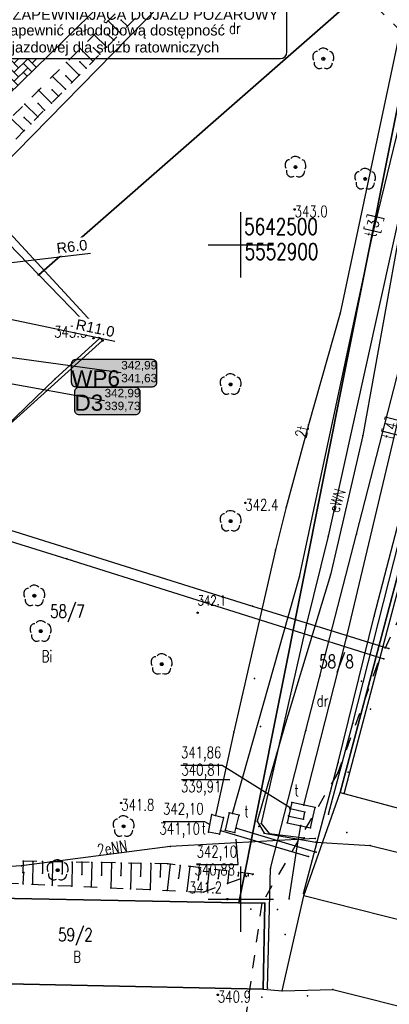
# Model space of a CAD drawing. Extents: x 5552506 to 5553307, y 5642054 to 5642708.
# Tile 49 of 72: x 5552883 to 5552911, y 5642442 to 5642517. Entities that reach past the tile are written whole.
import ezdxf
from ezdxf.enums import TextEntityAlignment as Align
from ezdxf.lldxf.tags import DXFTag

# ---------------------------------------------------------------- set-up
doc = ezdxf.new("R2010")
doc.units = 0
doc.header["$MEASUREMENT"] = 0
doc.linetypes.add('1', pattern=[2, 1, -1])
doc.layers.add('A_SC_WID', color=1, linetype='Continuous', lineweight=18)
for name, color, linetype in [('drzewa', 98, 'Continuous'), ('EGB_Budynek', 7, 'Continuous'), ('EGB_DzialkaEwidencyjna', 7, 'Continuous'), ('EGB_KonturUzytkuGruntowego', 7, 'Continuous'), ('EGB_PunktGraniczny', 7, 'Continuous'), ('GES_PrzewodCieplowniczy', 7, 'Continuous'), ('GES_PrzewodElektroenergetyczny', 7, 'Continuous'), ('GES_PrzewodTelekomunikacyjny', 7, 'Continuous'), ('GES_Rzedna', 7, 'Continuous'), ('IS_Węzeł_sieci_kanalizacyjnej_-_opisy', 7, 'Continuous'), ('krzyze', 7, 'Continuous'), ('OT_Komunikacja', 7, 'Continuous'), ('OT_Ogrodzenia', 7, 'Continuous'), ('OT_Rzedna', 7, 'Continuous'), ('OT_Skarpa', 7, 'Continuous'), ('OT_ZagospodarowanieTerenu', 7, 'Continuous'), ('pomiar', 7, 'Continuous'), ('Widokowe', 114, 'Continuous'), ('zakres', 7, 'Continuous')]:
    doc.layers.add(name, color=color, linetype=linetype)
doc.styles.add('ARIAL', font='arial.ttf')
doc.styles.add('J-SWIS', font='arial.ttf', dxfattribs={"width": 0.8})
doc.styles.get("Standard").update_dxf_attribs({"font": 'arial.ttf'})
doc.styles.add('STYL_ARIAL', font='simplex', dxfattribs={"width": 0.75, "oblique": 0.1})
tags = doc.linetypes.add('SOLID', pattern=[10, 10, 0]).pattern_tags.tags
tags[6:7] = [DXFTag(74, 4), DXFTag(75, 0), DXFTag(340, '0'), DXFTag(46, 0.0), DXFTag(50, 0.0), DXFTag(44, 0.0), DXFTag(45, 0.0)]
tags[4:5] = [DXFTag(74, 4), DXFTag(75, 0), DXFTag(340, '0'), DXFTag(46, 0.0), DXFTag(50, 0.0), DXFTag(44, 0.0), DXFTag(45, 0.0)]
doc.dimstyles.new('darek', dxfattribs={"dimtxt": 0.8, "dimasz": 0.8, "dimexe": 0.5, "dimexo": 0.5, "dimgap": 0.25, "dimtad": 1, "dimrnd": 0.01, "dimzin": 1, "dimdsep": 46, "dimtxsty": 'ARIAL', "dimblk": 'OBLIQUE', "dimcen": 0.8, "dimdle": 0.5, "dimclrd": 256, "dimclre": 256, "dimclrt": 256, "dimazin": 0, "dimtfac": 1, "dimtmove": 1, "dimatfit": 3, "dimfxl": 1, "dimtfill": 1, "dimlwd": -1, "dimlwe": -1, "dimarcsym": 0})

# ---------------------------------------------------------------- blocks, each defined once
blk = doc.blocks.new('DLI')
at = {"color": 7}
for points in [[(0.7, 1.3, 0), (0.4, 1.5, 0), (0.1, 1.6, 0), (-0.2, 1.6, 0), (-0.5, 1.5, 0), (-0.7, 1.3, 0)], [(-0.9, 1.1, 0), (-1.1, 1.1, 0), (-1.3, 1, 0), (-1.5, 0.8, 0), (-1.6, 0.5, 0), (-1.6, 0.1, 0), (-1.5, -0.2, 0)], [(0, 0.2236, 0), (0.097, 0.2015, 0), (0.1748, 0.1394, 0), (0.218, 0.0498, 0), (0.218, -0.0498, 0), (0.1748, -0.1394, 0), (0.097, -0.2015, 0), (0, -0.2236, 0), (-0.097, -0.2015, 0), (-0.1748, -0.1394, 0), (-0.218, -0.0498, 0), (-0.218, 0.0498, 0), (-0.1748, 0.1394, 0), (-0.097, 0.2015, 0), (0, 0.2236, 0)], [(1.5, -0.3, 0), (1.6, 0, 0), (1.6, 0.3, 0), (1.5, 0.7, 0), (1.3, 1, 0), (1, 1.1, 0)], [(-1.4, -0.5, 0), (-1.4, -0.8, 0), (-1.3, -1.1, 0), (-1.1, -1.3, 0), (-0.8, -1.5, 0), (-0.5, -1.5, 0), (-0.2, -1.4, 0)], [(0.1, -1.4, 0), (0.4, -1.5, 0), (0.7, -1.5, 0), (1.1, -1.3, 0), (1.3, -1, 0), (1.4, -0.6, 0)]]:
    blk.add_polyline3d(points, dxfattribs=at)
blk = doc.blocks.new('EGBP04_03')
at = {"color": 7}
blk.add_polyline3d([(0, 0.1, 0), (0.0643, 0.0766, 0), (0.0985, 0.0174, 0), (0.0866, -0.05, 0), (0.0342, -0.094, 0), (-0.0342, -0.094, 0), (-0.0866, -0.05, 0), (-0.0985, 0.0174, 0), (-0.0643, 0.0766, 0), (0, 0.1, 0)], dxfattribs=at)
blk = doc.blocks.new('RTPW01')
at = {"color": 7}
blk.add_polyline3d([(0, 0.1, 0), (0.0643, 0.0766, 0), (0.0985, 0.0174, 0), (0.0866, -0.05, 0), (0.0342, -0.094, 0), (-0.0342, -0.094, 0), (-0.0866, -0.05, 0), (-0.0985, 0.0174, 0), (-0.0643, 0.0766, 0), (0, 0.1, 0)], dxfattribs=at)
blk = doc.blocks.new('_Oblique')
at = {"color": 0, "linetype": 'ByBlock', "lineweight": -2}
blk.add_line((-0.5, -0.5), (0.5, 0.5), dxfattribs=at)
blk = doc.blocks.new('*D261')
at = {"layer": 'Defpoints', "color": 0, "linetype": 'ByBlock'}
for p in [(5552875.13, 5642497.778), (5552869.171, 5642497.074)]:
    blk.add_point(p, dxfattribs=at)
at = {"layer": 'pomiar'}
blk.add_line((5552869.171, 5642497.074), (5552875.13, 5642497.778), dxfattribs=at)
at = {"layer": 'pomiar', "xscale": 0.8, "yscale": 0.8, "zscale": 0.8, "rotation": 186.7370496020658}
blk.add_blockref('_Oblique', (5552875.13, 5642497.778), dxfattribs=at)
at = {"layer": 'pomiar', "linetype": 'ByBlock', "insert": (5552887.11, 5642499.857), "char_height": 0.8, "attachment_point": 5, "rotation": 6.73705, "style": 'ARIAL', "bg_fill": 3, "box_fill_scale": 1.25, "bg_fill_color": 256, "bg_fill_true_color": 13158600, "bg_fill_transparency": 0}
blk.add_mtext('R6.0', dxfattribs=at)
at = {"layer": 'pomiar'}
blk.add_line((5552875.13, 5642497.778), (5552888.537, 5642499.362), dxfattribs=at)
blk = doc.blocks.new('*D265')
at = {"layer": 'Defpoints', "color": 0, "linetype": 'ByBlock'}
for p in [(5552869.171, 5642497.074), (5552879.938, 5642494.822)]:
    blk.add_point(p, dxfattribs=at)
at = {"layer": 'pomiar'}
blk.add_line((5552869.171, 5642497.074), (5552879.938, 5642494.822), dxfattribs=at)
at = {"layer": 'pomiar', "xscale": 0.8, "yscale": 0.8, "zscale": 0.8, "rotation": 168.1866558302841}
blk.add_blockref('_Oblique', (5552879.938, 5642494.822), dxfattribs=at)
at = {"layer": 'pomiar', "linetype": 'ByBlock', "insert": (5552888.89, 5642493.623), "char_height": 0.8, "attachment_point": 5, "rotation": 348.18666, "style": 'ARIAL', "bg_fill": 3, "box_fill_scale": 1.25, "bg_fill_color": 256, "bg_fill_true_color": 13158600, "bg_fill_transparency": 0}
blk.add_mtext('R11.0', dxfattribs=at)
at = {"layer": 'pomiar'}
blk.add_line((5552879.938, 5642494.822), (5552890.391, 5642492.636), dxfattribs=at)

msp = doc.modelspace()

# ---------------------------------------------------------------- hatches: boundary and pattern name
at = {"layer": 'IS_Węzeł_sieci_kanalizacyjnej_-_opisy', "linetype": 'SOLID', "ltscale": 0.01, "true_color": 0xffffff}
h = msp.add_hatch(color=7, dxfattribs=at)
edge = h.paths.add_edge_path()
edge.add_arc((5552893.25072, 5642489.49456), 0.345, 270, 360)
edge.add_line((5552893.59572, 5642489.49456), (5552893.59572, 5642490.87456))
edge.add_arc((5552893.25072, 5642490.87456), 0.345, 0, 90)
edge.add_line((5552893.25072, 5642491.21956), (5552887.40072, 5642491.21956))
edge.add_arc((5552887.40072, 5642490.87456), 0.345, 90, 180)
edge.add_line((5552887.05572, 5642490.87456), (5552887.05572, 5642489.49456))
edge.add_arc((5552887.40072, 5642489.49456), 0.345, 180, 270)
edge.add_line((5552887.40072, 5642489.14956), (5552893.25072, 5642489.14956))
h = msp.add_hatch(color=7, dxfattribs=at)
edge = h.paths.add_edge_path()
edge.add_arc((5552891.97662, 5642487.36858), 0.345, 270, 360)
edge.add_line((5552892.32162, 5642487.36858), (5552892.32162, 5642488.74858))
edge.add_arc((5552891.97662, 5642488.74858), 0.345, 0, 90)
edge.add_line((5552891.97662, 5642489.09358), (5552887.64662, 5642489.09358))
edge.add_arc((5552887.64662, 5642488.74858), 0.345, 90, 180)
edge.add_line((5552887.30162, 5642488.74858), (5552887.30162, 5642487.36858))
edge.add_arc((5552887.64662, 5642487.36858), 0.345, 180, 270)
edge.add_line((5552887.64662, 5642487.02358), (5552891.97662, 5642487.02358))
at = {"layer": 'Widokowe', "lineweight": 9}
h = msp.add_hatch(dxfattribs=at)
h.set_pattern_fill('AR-HBONE', color=8, scale=0.004808, style=0)
h.set_pattern_definition([(45, (5552830.19186, 5642316.9966), (0, 0.6907889), [1.4653846, -0.4884615]), (135, (5552830.53725, 5642317.342), (7e-17, 0.6907889), [1.4653846, -0.4884615])])
h.paths.add_polyline_path([(5552885.05091, 5642514.22878), (5552878.23461, 5642514.22878, -0.41421356), (5552877.73461, 5642514.72878), (5552877.73461, 5642516.10901), (5552875.55898, 5642513.96879), (5552872.09023, 5642510.55651), (5552876.57045, 5642505.94491), (5552877.16186, 5642506.52261), (5552885.05091, 5642514.22878)], is_closed=False)
h.paths.add_polyline_path([(5552891.3533, 5642529.50601), (5552890.55399, 5642528.71971), (5552880.09356, 5642518.42956), (5552889.35138, 5642518.42956), (5552898.29392, 5642527.1648), (5552891.3533, 5642529.50601)], is_closed=False)
h.paths.add_polyline_path([(5552898.39192, 5642527.26052), (5552897.35997, 5642528.58818), (5552892.50544, 5642530.63939), (5552891.3533, 5642529.50601), (5552898.29392, 5642527.1648), (5552898.39192, 5642527.26052)], is_closed=False)
h.paths.add_polyline_path([(5552892.50544, 5642530.63939), (5552897.35997, 5642528.58818), (5552894.35297, 5642532.45685), (5552892.50544, 5642530.63939)], is_closed=False)
h.paths.add_polyline_path([(5552898.39192, 5642527.26052), (5552899.02909, 5642527.88292), (5552897.35997, 5642528.58818), (5552898.39192, 5642527.26052)], is_closed=False)
h.paths.add_polyline_path([(5552899.64767, 5642528.48717), (5552894.93945, 5642533.03378), (5552894.35297, 5642532.45685), (5552897.35997, 5642528.58818), (5552899.02909, 5642527.88292), (5552899.64767, 5642528.48717)], is_closed=False)
h.paths.add_polyline_path([(5552899.64767, 5642528.48717), (5552902.5986, 5642531.36969), (5552898.18732, 5642536.22878), (5552894.93945, 5642533.03378), (5552899.64767, 5642528.48717)], is_closed=False)
h.paths.add_polyline_path([(5552902.5986, 5642531.36969), (5552910.48778, 5642539.07598), (5552901.08163, 5642539.07598), (5552898.18732, 5642536.22878), (5552902.5986, 5642531.36969)], is_closed=False)
h.paths.add_polyline_path([(5552910.92403, 5642548.75817), (5552905.35193, 5642543.27676), (5552914.78825, 5642543.27676), (5552920.39974, 5642548.75817), (5552910.92403, 5642548.75817)], is_closed=False)
h.paths.add_polyline_path([(5552873.54125, 5642512.04235), (5552876.60375, 5642512.04235), (5552876.60375, 5642510.72985), (5552873.54125, 5642510.72985)], flags=24)
h.paths.add_polyline_path([(5552876.06125, 5642509.06235), (5552879.0925, 5642509.06235), (5552879.0925, 5642507.74985), (5552876.06125, 5642507.74985)], flags=24)
h.paths.add_polyline_path([(5552886.34125, 5642521.04235), (5552887.6225, 5642521.04235), (5552887.6225, 5642519.72985), (5552886.34125, 5642519.72985)], flags=24)
h.paths.add_polyline_path([(5552885.55, 5642523.05179), (5552888.76429, 5642523.05179), (5552888.76429, 5642521.02798), (5552885.55, 5642521.02798)], flags=24)
h.paths.add_polyline_path([(5552895.20167, 5642529.13308), (5552896.46582, 5642528.78012), (5552896.11286, 5642527.51597), (5552894.84871, 5642527.86893)], flags=24)
h.paths.add_polyline_path([(5552891.02125, 5642528.78235), (5552894.5525, 5642528.78235), (5552894.5525, 5642527.30318), (5552891.02125, 5642527.30318)], flags=24)
h.paths.add_polyline_path([(5552891.06125, 5642527.43235), (5552894.5925, 5642527.43235), (5552894.5925, 5642525.95318), (5552891.06125, 5642525.95318)], flags=24)
h.paths.add_polyline_path([(5552899.39984, 5642534.01878), (5552900.6525, 5642532.64344), (5552899.4571, 5642531.55467), (5552898.20444, 5642532.93001)], flags=24)

# ---------------------------------------------------------------- linework, layer by layer
at = {"color": 7}
for p in [(5552889.8675, 5642517.1077), (5552890.8745, 5642517.1667), (5552890.8239, 5642516.1618), (5552891.3513, 5642516.6951), (5552888.8073, 5642516.0466), (5552889.817, 5642516.1028), (5552890.2965, 5642515.6286), (5552887.7471, 5642514.9854), (5552888.7595, 5642515.039), (5552889.7692, 5642515.0953), (5552886.6869, 5642513.9243), (5552887.702, 5642513.9752), (5552888.7144, 5642514.0288), (5552889.2418, 5642514.562), (5552888.187, 5642513.4955), (5552885.6267, 5642512.8631), (5552886.6445, 5642512.9114), (5552887.1322, 5642512.429), (5552887.6596, 5642512.9623), (5552884.5665, 5642511.802), (5552885.587, 5642511.8475), (5552886.6048, 5642511.8958), (5552886.0774, 5642511.3625), (5552883.5063, 5642510.7408), (5552884.5295, 5642510.7837), (5552885.0227, 5642510.296), (5552885.55, 5642510.8292), (5552883.472, 5642509.7199), (5552884.4953, 5642509.7627), (5552883.4405, 5642508.6962), (5552883.9679, 5642509.2295), (5552904.11, 5642502.7, 343), (5552910.04, 5642500.6), (5552884.57, 5642497.71), (5552907.58, 5642494.76), (5552888.75, 5642492.86, 343.3), (5552889.51, 5642493.12, 343.6), (5552889.45, 5642492.68), (5552885.82, 5642489.76, 343.3), (5552905.18, 5642486.23), (5552900.35, 5642480.27, 342.4), (5552903.46, 5642479.95), (5552908.84, 5642477.89), (5552906.67, 5642477.73), (5552902.64, 5642476.69), (5552886.72, 5642475.99), (5552904.48, 5642474.63), (5552900.9, 5642472.39), (5552910.19, 5642471.61), (5552904.99, 5642470.92), (5552908.08, 5642469.97), (5552911.3, 5642469.16), (5552910.92, 5642468.36), (5552910.44, 5642467.95), (5552910.48, 5642467.95), (5552901.04, 5642466.85), (5552906.05, 5642467.03), (5552909.21, 5642466.64), (5552909.9, 5642464.5), (5552908.55, 5642463.45), (5552899.46, 5642462.78), (5552901.5, 5642463.2), (5552904.97, 5642462.88), (5552907.44, 5642460.44), (5552908.2, 5642459.7), (5552907.41, 5642459.65), (5552907.9, 5642458.13), (5552890.87, 5642457.35, 341.8), (5552903.75, 5642456.9), (5552903.778, 5642456.894), (5552903.89, 5642457.38), (5552904.82, 5642457.186), (5552905.69, 5642457.01), (5552897.8, 5642456.46), (5552898.07, 5642456.38), (5552898.67, 5642456.23), (5552899.12, 5642456.59), (5552899.36, 5642456.53), (5552899.87, 5642456.41), (5552903.65, 5642456.35), (5552903.6591, 5642456.3481), (5552904.78, 5642456.1), (5552904.9, 5642456.64), (5552906.71, 5642456.5), (5552898.45, 5642455.23), (5552898.82, 5642455.27), (5552899.67, 5642455.41), (5552901.39, 5642455.54), (5552901.55, 5642455.78), (5552903.54, 5642455.82), (5552904.58, 5642455.62), (5552905.33, 5642455.45), (5552897.54, 5642455.11), (5552898.37, 5642454.96), (5552899.56, 5642455.09), (5552902.17, 5642455.01), (5552904.85, 5642454.68), (5552905.68, 5642454.62), (5552908.1, 5642455.1), (5552894.61, 5642454.02), (5552904.31, 5642453.99), (5552905.16, 5642453.25), (5552905.76, 5642453.59), (5552883.25, 5642452.55), (5552883.3734, 5642452.8949), (5552884.1233, 5642452.881), (5552884.8731, 5642452.8671), (5552885.623, 5642452.8532), (5552886.3729, 5642452.8393), (5552887.1227, 5642452.8254), (5552887.8726, 5642452.8115), (5552888.6225, 5642452.7976), (5552889.3724, 5642452.7837), (5552890.1222, 5642452.7698), (5552890.8721, 5642452.7559), (5552891.622, 5642452.742), (5552892.3718, 5642452.7281), (5552893.1217, 5642452.7142), (5552893.8716, 5642452.7003), (5552894.6201, 5642452.6673), (5552895.3648, 5642452.5782), (5552896.1095, 5642452.4891), (5552896.8542, 5642452.4), (5552897.5989, 5642452.3109), (5552898.3436, 5642452.2218), (5552902.28, 5642452.34), (5552883.3574, 5642452.0325), (5552884.8568, 5642451.9844), (5552886.3561, 5642451.9363), (5552887.8555, 5642451.8881), (5552889.3549, 5642451.84), (5552890.8542, 5642451.7919), (5552892.3536, 5642451.7438), (5552893.853, 5642451.6957), (5552895.2484, 5642451.6049), (5552896.7443, 5642451.4815), (5552898.2655, 5642451.5692), (5552899.0883, 5642452.1327), (5552899.7995, 5642451.764), (5552899.833, 5642452.0436), (5552900.5553, 5642451.7681), (5552900.5777, 5642451.9545), (5552884.0909, 5642451.1359), (5552885.5899, 5642451.0674), (5552887.0889, 5642450.999), (5552888.5879, 5642450.9305), (5552890.0869, 5642450.8621), (5552891.5859, 5642450.7936), (5552893.0848, 5642450.7252), (5552894.3807, 5642450.666), (5552898.9767, 5642451.2005), (5552895.8832, 5642450.5974), (5552897.3981, 5642450.6328), (5552898.98, 5642450, 341.2), (5552903.69, 5642450.03), (5552904.78, 5642450.43), (5552900.77, 5642449.24), (5552901.61, 5642449.68), (5552902.8, 5642449.2), (5552903.4, 5642447.3), (5552902.04, 5642443.18), (5552898.25, 5642442.69, 340.9), (5552901.61, 5642442.5), (5552905.1, 5642442.6)]:
    msp.add_point(p, dxfattribs=at)
at = {"layer": 'A_SC_WID', "lineweight": 30}
msp.add_lwpolyline([(5552878.23461, 5642514.22878), (5552903.03047, 5642514.22878, 0.41421356), (5552903.53047, 5642514.72878), (5552903.53047, 5642517.92956, 0.41421356), (5552903.03047, 5642518.42956), (5552878.23461, 5642518.42956, 0.41421356), (5552877.73461, 5642517.92956), (5552877.73461, 5642514.72878, 0.41421356)], format="xyb", close=True, dxfattribs=at)
at = {"layer": 'drzewa', "color": 98}
for p in [(5552906.31, 5642514.21), (5552904.18, 5642505.94), (5552909.5, 5642505.03), (5552899.22, 5642489.33), (5552899.22, 5642478.88), (5552884.24, 5642473.18), (5552884.73, 5642470.47), (5552893.97, 5642467.95), (5552891.05, 5642455.56), (5552886.02, 5642452.21)]:
    msp.add_point(p, dxfattribs=at)
at = {"layer": 'EGB_Budynek', "color": 7}
msp.add_polyline3d([(5552871.26, 5642450.26, 0), (5552873.48, 5642450.22, 0), (5552901.85, 5642449.68, 0), (5552901.71, 5642443.12, 0), (5552872.41, 5642443.73, 0), (5552871.12, 5642443.76, 0), (5552871.26, 5642450.26, 0)], dxfattribs=at)
for p in [(5552901.85, 5642449.68), (5552901.71, 5642443.12)]:
    msp.add_point(p, dxfattribs=at)
at = {"layer": 'EGB_DzialkaEwidencyjna', "color": 7}
for points in [[(5552984.11, 5642593.64, 0), (5552960.82, 5642575.62, 0), (5552956.26, 5642572.95, 0), (5552932.97, 5642550.73, 0), (5552932.61, 5642550.24, 0), (5552931.2, 5642548.31, 0), (5552928.19, 5642535.95, 0), (5552907.58, 5642458.14, 0), (5552989.64, 5642436.12, 0)], [(5552915.31, 5642558.82, 0), (5552895.16, 5642539.62, 0), (5552868.91, 5642513.83, 0), (5552879.14, 5642503.3, 0), (5552905.06, 5642529.79, 0), (5552918.59, 5642543.82, 0), (5552933.03, 5642551.58, 0), (5552915.31, 5642558.82, 0)], [(5552918.59, 5642543.82, 0), (5552905.06, 5642529.79, 0), (5552879.14, 5642503.3, 0), (5552884.57, 5642497.71, 0), (5552914.66, 5642524.09, 0), (5552918.59, 5642543.82, 0)], [(5552914.66, 5642524.09, 0), (5552901.3, 5642456.99, 0), (5552899.85, 5642449.72, 0), (5552901.85, 5642449.68, 0), (5552901.71, 5642443.12, 0), (5552903.15, 5642442.99, 0), (5552904.81, 5642450.24, 0), (5552907.58, 5642458.14, 0), (5552928.19, 5642535.95, 0), (5552914.66, 5642524.09, 0)], [(5552914.66, 5642524.09, 0), (5552884.57, 5642497.71, 0), (5552889.45, 5642492.68, 0), (5552865.87, 5642471.42, 0), (5552869.22, 5642449.98, 0), (5552870.21, 5642443.51, 0), (5552843.02, 5642439.34, 0), (5552847.18, 5642433.67, 0), (5552871.49, 5642438.07, 0), (5552872.41, 5642443.73, 0), (5552871.12, 5642443.76, 0), (5552871.26, 5642450.26, 0), (5552873.48, 5642450.22, 0), (5552899.85, 5642449.72, 0), (5552901.3, 5642456.99, 0), (5552914.66, 5642524.09, 0)], [(5552868.91, 5642513.83, 0), (5552821.01, 5642466.78, 0), (5552806.15, 5642452.34, 0), (5552801.43, 5642448.13, 0), (5552811.55, 5642438.45, 0), (5552814.16, 5642435.96, 0), (5552817.83, 5642432.34, 0), (5552830.74, 5642439.96, 0), (5552839.1, 5642445.07, 0), (5552842.11, 5642445.56, 0), (5552869.22, 5642449.98, 0), (5552865.87, 5642471.42, 0), (5552889.45, 5642492.68, 0), (5552884.57, 5642497.71, 0), (5552879.14, 5642503.3, 0), (5552868.91, 5642513.83, 0)], [(5552989.33994, 5642428.895, 0), (5552952.63, 5642438.14, 0), (5552951.0501, 5642431.8601, 0), (5552949.9401, 5642432.3201, 0), (5552951.34, 5642437.89, 0), (5552945.71, 5642439.32, 0), (5552945.85, 5642439.85, 0), (5552904.81, 5642450.24, 0), (5552907.58, 5642458.14, 0), (5552989.64, 5642436.12, 0)], [(5552871.26, 5642450.26, 0), (5552871.12, 5642443.76, 0), (5552872.41, 5642443.73, 0), (5552901.71, 5642443.12, 0), (5552901.85, 5642449.68, 0), (5552899.85, 5642449.72, 0), (5552873.48, 5642450.22, 0), (5552871.26, 5642450.26, 0)], [(5552872.41, 5642443.73, 0), (5552872.41, 5642443.73, 0), (5552901.71, 5642443.12, 0), (5552903.15, 5642442.99, 0), (5552907.04, 5642443.1, 0), (5552949.9401, 5642432.3201, 0), (5552951.0501, 5642431.8601, 0), (5552989.34583, 5642422.23676, 0)]]:
    msp.add_polyline3d(points, dxfattribs=at)
for p in [(5552884.57, 5642497.71), (5552884.57, 5642497.71), (5552884.57, 5642497.71), (5552889.45, 5642492.68), (5552889.45, 5642492.68), (5552907.58, 5642458.14), (5552907.58, 5642458.14), (5552907.58, 5642458.14), (5552901.3, 5642456.99), (5552901.3, 5642456.99), (5552904.81, 5642450.24), (5552904.81, 5642450.24), (5552899.85, 5642449.72), (5552899.85, 5642449.72), (5552899.85, 5642449.72), (5552901.85, 5642449.68), (5552901.85, 5642449.68), (5552901.71, 5642443.12), (5552901.71, 5642443.12), (5552901.71, 5642443.12), (5552903.15, 5642442.99), (5552903.15, 5642442.99), (5552907.04, 5642443.1)]:
    msp.add_point(p, dxfattribs=at)
at = {"layer": 'EGB_KonturUzytkuGruntowego', "color": 3}
for points in [[(5552984.11, 5642593.64, 0), (5552960.82, 5642575.62, 0), (5552956.26, 5642572.95, 0), (5552932.97, 5642550.73, 0), (5552932.61, 5642550.24, 0), (5552931.2, 5642548.31, 0), (5552928.19, 5642535.95, 0), (5552907.58, 5642458.14, 0), (5552989.64, 5642436.12, 0)], [(5552843.02, 5642439.34, 0), (5552870.21, 5642443.51, 0), (5552869.22, 5642449.98, 0), (5552865.87, 5642471.42, 0), (5552889.45, 5642492.68, 0), (5552884.57, 5642497.71, 0), (5552914.66, 5642524.09, 0), (5552901.3, 5642456.99, 0), (5552899.85, 5642449.72, 0), (5552873.48, 5642450.22, 0), (5552871.26, 5642450.26, 0), (5552871.12, 5642443.76, 0), (5552872.41, 5642443.73, 0), (5552901.71, 5642443.12, 0), (5552903.15, 5642442.99, 0), (5552907.04, 5642443.1, 0), (5552949.9401, 5642432.3201, 0), (5552951.0501, 5642431.8601, 0), (5552951.05, 5642431.86, 0), (5552989.34583, 5642422.23675, 0)], [(5552817.83, 5642432.34, 0), (5552830.74, 5642439.96, 0), (5552839.1, 5642445.07, 0), (5552842.11, 5642445.56, 0), (5552869.22, 5642449.98, 0), (5552865.87, 5642471.42, 0), (5552889.45, 5642492.68, 0), (5552884.57, 5642497.71, 0), (5552879.14, 5642503.3, 0), (5552868.91, 5642513.83, 0), (5552860.87, 5642522.11, 0), (5552811.5, 5642476.33, 0), (5552790.5309, 5642458.698, 0), (5552790.45, 5642458.63, 0), (5552801.43, 5642448.13, 0), (5552811.55, 5642438.45, 0), (5552814.16, 5642435.96, 0), (5552817.83, 5642432.34, 0)], [(5552989.67213, 5642428.81134, 0), (5552952.63, 5642438.14, 0), (5552951.05, 5642431.86, 0), (5552951.0501, 5642431.8601, 0), (5552949.9401, 5642432.3201, 0), (5552951.34, 5642437.89, 0), (5552945.71, 5642439.32, 0), (5552945.85, 5642439.85, 0), (5552904.81, 5642450.24, 0), (5552907.58, 5642458.14, 0), (5552989.64, 5642436.12, 0)], [(5552899.85, 5642449.72, 0), (5552873.48, 5642450.22, 0), (5552871.26, 5642450.26, 0), (5552871.12, 5642443.76, 0), (5552872.41, 5642443.73, 0), (5552901.71, 5642443.12, 0), (5552901.85, 5642449.68, 0), (5552899.85, 5642449.72, 0)]]:
    msp.add_polyline3d(points, dxfattribs=at)
at = {"layer": 'EGB_KonturUzytkuGruntowego', "color": 7}
for p in [(5552907.58, 5642458.14), (5552907.58, 5642458.14), (5552901.3, 5642456.99), (5552904.81, 5642450.24), (5552899.85, 5642449.72), (5552899.85, 5642449.72), (5552899.85, 5642449.72), (5552901.85, 5642449.68), (5552901.71, 5642443.12), (5552901.71, 5642443.12), (5552903.15, 5642442.99), (5552907.04, 5642443.1)]:
    msp.add_point(p, dxfattribs=at)
at = {"layer": 'EGB_PunktGraniczny', "color": 7}
for points in [[(5552884.5349, 5642497.6744, 0), (5552884.52, 5642497.7096, 0), (5552884.5344, 5642497.7451, 0), (5552884.5696, 5642497.76, 0), (5552884.6051, 5642497.7456, 0), (5552884.62, 5642497.7104, 0), (5552884.6056, 5642497.6749, 0), (5552884.5704, 5642497.66, 0), (5552884.5349, 5642497.6744, 0)], [(5552884.5384, 5642497.6779, 0), (5552884.525, 5642497.7096, 0), (5552884.5379, 5642497.7416, 0), (5552884.5696, 5642497.755, 0), (5552884.6016, 5642497.7421, 0), (5552884.615, 5642497.7104, 0), (5552884.6021, 5642497.6784, 0), (5552884.5704, 5642497.665, 0), (5552884.5384, 5642497.6779, 0)], [(5552884.5419, 5642497.6815, 0), (5552884.53, 5642497.7097, 0), (5552884.5415, 5642497.7381, 0), (5552884.5697, 5642497.75, 0), (5552884.5981, 5642497.7385, 0), (5552884.61, 5642497.7103, 0), (5552884.5985, 5642497.6819, 0), (5552884.5703, 5642497.67, 0), (5552884.5419, 5642497.6815, 0)], [(5552884.5455, 5642497.6851, 0), (5552884.535, 5642497.7097, 0), (5552884.5451, 5642497.7345, 0), (5552884.5697, 5642497.745, 0), (5552884.5945, 5642497.7349, 0), (5552884.605, 5642497.7103, 0), (5552884.5949, 5642497.6855, 0), (5552884.5703, 5642497.675, 0), (5552884.5455, 5642497.6851, 0)], [(5552884.549, 5642497.6886, 0), (5552884.54, 5642497.7098, 0), (5552884.5486, 5642497.731, 0), (5552884.5698, 5642497.74, 0), (5552884.591, 5642497.7314, 0), (5552884.6, 5642497.7102, 0), (5552884.5914, 5642497.689, 0), (5552884.5702, 5642497.68, 0), (5552884.549, 5642497.6886, 0)], [(5552884.5525, 5642497.6922, 0), (5552884.545, 5642497.7098, 0), (5552884.5522, 5642497.7275, 0), (5552884.5698, 5642497.735, 0), (5552884.5875, 5642497.7278, 0), (5552884.595, 5642497.7102, 0), (5552884.5878, 5642497.6925, 0), (5552884.5702, 5642497.685, 0), (5552884.5525, 5642497.6922, 0)], [(5552884.556, 5642497.6957, 0), (5552884.55, 5642497.7098, 0), (5552884.5557, 5642497.724, 0), (5552884.5698, 5642497.73, 0), (5552884.584, 5642497.7243, 0), (5552884.59, 5642497.7102, 0), (5552884.5843, 5642497.696, 0), (5552884.5702, 5642497.69, 0), (5552884.556, 5642497.6957, 0)], [(5552884.5595, 5642497.6993, 0), (5552884.555, 5642497.7099, 0), (5552884.5593, 5642497.7205, 0), (5552884.5699, 5642497.725, 0), (5552884.5805, 5642497.7207, 0), (5552884.585, 5642497.7101, 0), (5552884.5807, 5642497.6995, 0), (5552884.5701, 5642497.695, 0), (5552884.5595, 5642497.6993, 0)], [(5552884.563, 5642497.7029, 0), (5552884.56, 5642497.7099, 0), (5552884.5629, 5642497.717, 0), (5552884.5699, 5642497.72, 0), (5552884.577, 5642497.7171, 0), (5552884.58, 5642497.7101, 0), (5552884.5771, 5642497.703, 0), (5552884.5701, 5642497.7, 0), (5552884.563, 5642497.7029, 0)], [(5552884.5665, 5642497.7064, 0), (5552884.565, 5642497.71, 0), (5552884.5664, 5642497.7135, 0), (5552884.57, 5642497.715, 0), (5552884.5735, 5642497.7136, 0), (5552884.575, 5642497.71, 0), (5552884.5736, 5642497.7065, 0), (5552884.57, 5642497.705, 0), (5552884.5665, 5642497.7064, 0)], [(5552889.4149, 5642492.6444, 0), (5552889.4, 5642492.6796, 0), (5552889.4144, 5642492.7151, 0), (5552889.4496, 5642492.73, 0), (5552889.4851, 5642492.7156, 0), (5552889.5, 5642492.6804, 0), (5552889.4856, 5642492.6449, 0), (5552889.4504, 5642492.63, 0), (5552889.4149, 5642492.6444, 0)], [(5552889.4184, 5642492.6479, 0), (5552889.405, 5642492.6796, 0), (5552889.4179, 5642492.7116, 0), (5552889.4496, 5642492.725, 0), (5552889.4816, 5642492.7121, 0), (5552889.495, 5642492.6804, 0), (5552889.4821, 5642492.6484, 0), (5552889.4504, 5642492.635, 0), (5552889.4184, 5642492.6479, 0)], [(5552889.4219, 5642492.6515, 0), (5552889.41, 5642492.6797, 0), (5552889.4215, 5642492.7081, 0), (5552889.4497, 5642492.72, 0), (5552889.4781, 5642492.7085, 0), (5552889.49, 5642492.6803, 0), (5552889.4785, 5642492.6519, 0), (5552889.4503, 5642492.64, 0), (5552889.4219, 5642492.6515, 0)], [(5552889.4255, 5642492.6551, 0), (5552889.415, 5642492.6797, 0), (5552889.4251, 5642492.7045, 0), (5552889.4497, 5642492.715, 0), (5552889.4745, 5642492.7049, 0), (5552889.485, 5642492.6803, 0), (5552889.4749, 5642492.6555, 0), (5552889.4503, 5642492.645, 0), (5552889.4255, 5642492.6551, 0)], [(5552889.429, 5642492.6586, 0), (5552889.42, 5642492.6798, 0), (5552889.4286, 5642492.701, 0), (5552889.4498, 5642492.71, 0), (5552889.471, 5642492.7014, 0), (5552889.48, 5642492.6802, 0), (5552889.4714, 5642492.659, 0), (5552889.4502, 5642492.65, 0), (5552889.429, 5642492.6586, 0)], [(5552889.4325, 5642492.6622, 0), (5552889.425, 5642492.6798, 0), (5552889.4322, 5642492.6975, 0), (5552889.4498, 5642492.705, 0), (5552889.4675, 5642492.6978, 0), (5552889.475, 5642492.6802, 0), (5552889.4678, 5642492.6625, 0), (5552889.4502, 5642492.655, 0), (5552889.4325, 5642492.6622, 0)], [(5552889.436, 5642492.6657, 0), (5552889.43, 5642492.6798, 0), (5552889.4357, 5642492.694, 0), (5552889.4498, 5642492.7, 0), (5552889.464, 5642492.6943, 0), (5552889.47, 5642492.6802, 0), (5552889.4643, 5642492.666, 0), (5552889.4502, 5642492.66, 0), (5552889.436, 5642492.6657, 0)], [(5552889.4395, 5642492.6693, 0), (5552889.435, 5642492.6799, 0), (5552889.4393, 5642492.6905, 0), (5552889.4499, 5642492.695, 0), (5552889.4605, 5642492.6907, 0), (5552889.465, 5642492.6801, 0), (5552889.4607, 5642492.6695, 0), (5552889.4501, 5642492.665, 0), (5552889.4395, 5642492.6693, 0)], [(5552889.443, 5642492.6729, 0), (5552889.44, 5642492.6799, 0), (5552889.4429, 5642492.687, 0), (5552889.4499, 5642492.69, 0), (5552889.457, 5642492.6871, 0), (5552889.46, 5642492.6801, 0), (5552889.4571, 5642492.673, 0), (5552889.4501, 5642492.67, 0), (5552889.443, 5642492.6729, 0)], [(5552889.4465, 5642492.6764, 0), (5552889.445, 5642492.68, 0), (5552889.4464, 5642492.6835, 0), (5552889.45, 5642492.685, 0), (5552889.4535, 5642492.6836, 0), (5552889.455, 5642492.68, 0), (5552889.4536, 5642492.6765, 0), (5552889.45, 5642492.675, 0), (5552889.4465, 5642492.6764, 0)]]:
    msp.add_polyline3d(points, dxfattribs=at)
for p in [(5552884.57, 5642497.71), (5552889.45, 5642492.68)]:
    msp.add_point(p, dxfattribs=at)
at = {"layer": 'GES_PrzewodCieplowniczy', "color": 214}
for points in [[(5552867.25, 5642482.81, 0), (5552882.76, 5642478.09, 0), (5552900.9, 5642472.39, 0), (5552911.3, 5642469.16, 0)], [(5552867.42, 5642482.01, 0), (5552886.72, 5642475.99, 0), (5552910.92, 5642468.36, 0)]]:
    msp.add_polyline3d(points, dxfattribs=at)
at = {"layer": 'GES_PrzewodElektroenergetyczny', "color": 1}
for points in [[(5552839.57, 5642598.77, 0), (5552839.82, 5642598.34, 0), (5552839.96, 5642597.16, 0), (5552842.24, 5642595.16, 0), (5552863.5758, 5642570.9133, 0), (5552875.59, 5642557.26, 0), (5552876.67, 5642557.31, 0), (5552885.76, 5642548.27, 0), (5552892.14, 5642542.89, 0), (5552911.94, 5642521.08, 0), (5552913.56, 5642519.03, 0), (5552914.28, 5642517.64, 0), (5552914.66, 5642515.08, 0), (5552909.32, 5642485.43, 0), (5552906.86, 5642474.77, 0), (5552903.34, 5642463.18, 0), (5552901.26, 5642455.95, 0), (5552901.79, 5642455.03, 0), (5552905.74, 5642454.36, 0), (5552909.88, 5642454.1, 0), (5552944.74, 5642445.52, 0), (5552971.20489, 5642438.69576, 0)], [(5552914.24, 5642513.96, 0), (5552912.52, 5642504.18, 0), (5552906.67, 5642477.73, 0), (5552904.99, 5642470.92, 0), (5552901.55, 5642455.78, 0), (5552902.17, 5642455.01, 0), (5552904.85, 5642454.68, 0)], [(5552905.68, 5642454.62, 0), (5552894.61, 5642454.02, 0), (5552883.25, 5642452.55, 0), (5552869.57, 5642451.69, 0), (5552865.18, 5642451.11, 0), (5552864.54, 5642451.42, 0), (5552864.63, 5642454.61, 0), (5552859.89, 5642461.01, 0), (5552848.91, 5642470.38, 0), (5552847.93, 5642471.21, 0), (5552846.63, 5642471.65, 0), (5552845.06, 5642473.23, 0)]]:
    msp.add_polyline3d(points, dxfattribs=at)
at = {"layer": 'GES_PrzewodElektroenergetyczny', "color": 7}
for p in [(5552909.32, 5642485.43), (5552906.86, 5642474.77), (5552903.34, 5642463.18), (5552901.26, 5642455.95), (5552901.79, 5642455.03), (5552905.74, 5642454.36), (5552909.88, 5642454.1)]:
    msp.add_point(p, dxfattribs=at)
at = {"layer": 'GES_PrzewodTelekomunikacyjny', "color": 30}
for points in [[(5552912.28, 5642516.89, 0), (5552907.58, 5642494.76, 0), (5552905.18, 5642486.23, 0), (5552903.46, 5642479.95, 0), (5552902.64, 5642476.69, 0), (5552899.46, 5642462.78, 0), (5552898.07, 5642456.38, 0)], [(5552899.36, 5642456.53, 0), (5552904.48, 5642474.63, 0), (5552910.04, 5642500.6, 0), (5552913.52, 5642514.95, 0)], [(5552904.82, 5642457.186, 0), (5552908.08, 5642469.97, 0), (5552912.57, 5642488.94, 0), (5552914.55, 5642497.08, 0), (5552918.61, 5642512.89, 0)], [(5552906.71, 5642456.5, 0), (5552908.55, 5642463.45, 0), (5552912.48, 5642478.88, 0), (5552916.35, 5642494.05, 0), (5552918.57, 5642503.06, 0), (5552919.65, 5642507.27, 0)], [(5552903.89, 5642457.38, 0), (5552903.54, 5642455.82, 0), (5552905.33, 5642455.45, 0), (5552905.69, 5642457.01, 0), (5552903.89, 5642457.38, 0)], [(5552903.6591, 5642456.3481, 0), (5552904.78, 5642456.1, 0), (5552904.9, 5642456.64, 0), (5552903.778, 5642456.894, 0)], [(5552897.8, 5642456.46, 0), (5552898.67, 5642456.23, 0), (5552898.37, 5642454.96, 0), (5552897.54, 5642455.11, 0), (5552897.8, 5642456.46, 0)], [(5552899.12, 5642456.59, 0), (5552898.82, 5642455.27, 0), (5552899.56, 5642455.09, 0), (5552899.87, 5642456.41, 0), (5552899.12, 5642456.59, 0)], [(5552898.45, 5642455.23, 0), (5552905.16, 5642453.25, 0)], [(5552899.67, 5642455.41, 0), (5552905.76, 5642453.59, 0)], [(5552903.69, 5642450.03, 0), (5552904.31, 5642453.99, 0), (5552904.58, 5642455.62, 0)]]:
    msp.add_polyline3d(points, dxfattribs=at)
at = {"layer": 'GES_Rzedna', "color": 7}
for points in [[(5552895.43, 5642460.235, 0), (5552898.5904, 5642460.235, 0), (5552903.78, 5642457.01, 0)], [(5552895.47, 5642459.14, 0), (5552899.1742, 5642459.14, 0)], [(5552894.07, 5642455.925, 0), (5552897.2304, 5642455.925, 0), (5552897.63, 5642455.69, 0)], [(5552896.63, 5642452.645, 0), (5552899.7904, 5642452.645, 0), (5552899.66, 5642454.57, 0)]]:
    msp.add_polyline3d(points, dxfattribs=at)
at = {"layer": 'IS_Węzeł_sieci_kanalizacyjnej_-_opisy', "color": 211, "linetype": 'SOLID', "ltscale": 0.01}
msp.add_line((5552889.60162, 5642488.08358), (5552871.97682, 5642491.21728), dxfattribs=at)
for points in [[(5552887.40072, 5642489.14956), (5552893.25072, 5642489.14956, 0.414214), (5552893.59572, 5642489.49456), (5552893.59572, 5642490.87456, 0.414214), (5552893.25072, 5642491.21956), (5552887.40072, 5642491.21956, 0.414214), (5552887.05572, 5642490.87456), (5552887.05572, 5642489.49456, 0.414214), (5552887.40072, 5642489.14956)], [(5552887.64662, 5642487.02358), (5552891.97662, 5642487.02358, 0.414214), (5552892.32162, 5642487.36858), (5552892.32162, 5642488.74858, 0.414214), (5552891.97662, 5642489.09358), (5552887.64662, 5642489.09358, 0.414214), (5552887.30162, 5642488.74858), (5552887.30162, 5642487.36858, 0.414214), (5552887.64662, 5642487.02358)]]:
    msp.add_lwpolyline(points, format="xyb", dxfattribs=at)
at = {"layer": 'krzyze', "color": 7}
for points in [[(5552900, 5642497.5, 0), (5552900, 5642502.5, 0)], [(5552897.5, 5642500, 0), (5552902.5, 5642500, 0)], [(5552900, 5642447.5, 0), (5552900, 5642452.5, 0)], [(5552897.5, 5642450, 0), (5552902.5, 5642450, 0)]]:
    msp.add_polyline3d(points, dxfattribs=at)
at = {"layer": 'OT_Komunikacja', "color": 7}
for points in [[(5552910.48778, 5642539.07598, 0), (5552875.9, 5642505.29, 0)], [(5552902.04, 5642443.18, 0), (5552902.28, 5642452.34, 0), (5552904.97, 5642462.88, 0), (5552908.84, 5642477.89, 0), (5552914.34, 5642499.26, 0), (5552917.21, 5642510.19, 0)], [(5552904.78, 5642450.43, 0), (5552907.44, 5642460.44, 0), (5552910.19, 5642471.61, 0), (5552917.76, 5642500.79, 0), (5552919.55, 5642507.54, 0)], [(5552920.51, 5642505.96, 0), (5552913.98, 5642481.13, 0), (5552910.48, 5642467.95, 0), (5552907.9, 5642458.13, 0)]]:
    msp.add_polyline3d(points, dxfattribs=at)
at = {"layer": 'OT_Ogrodzenia', "color": 7}
msp.add_polyline3d([(5552876.98, 5642506.72, 343.6), (5552889.51, 5642493.12, 343.6), (5552885.82, 5642489.76, 343.3), (5552867.6, 5642472.16, 0), (5552868.95, 5642463.76, 0), (5552870.09, 5642457.13, 342.4), (5552871.13, 5642450.63, 342.4), (5552869.29, 5642450.1, 342.3)], dxfattribs=at)
at = {"layer": 'OT_Rzedna', "color": 7}
msp.add_polyline3d([(5552896.6749, 5642471.8444, 0), (5552896.66, 5642471.8796, 0), (5552896.6744, 5642471.9151, 0), (5552896.7096, 5642471.93, 0), (5552896.7451, 5642471.9156, 0), (5552896.76, 5642471.8804, 0), (5552896.7456, 5642471.8449, 0), (5552896.7104, 5642471.83, 0), (5552896.6749, 5642471.8444, 0)], dxfattribs=at)
at = {"layer": 'OT_Skarpa', "color": 7, "linetype": '1'}
for points in [[(5552878.39, 5642505.62, 0), (5552900.89, 5642528.14, 0), (5552901.8, 5642527.26, 0), (5552879.33, 5642504.54, 0), (5552878.39, 5642505.62, 0)], [(5552871.23, 5642453.12, 0), (5552872.03, 5642451.08, 0), (5552882.03, 5642451.23, 0), (5552897.14, 5642450.54, 0), (5552900.95, 5642451.91, 0), (5552894.43, 5642452.69, 0), (5552871.23, 5642453.12, 0)]]:
    msp.add_polyline3d(points, dxfattribs=at)
at = {"layer": 'OT_Skarpa', "color": 7}
for points in [[(5552890.8239, 5642516.1618, 0), (5552889.8675, 5642517.1077, 0)], [(5552891.3513, 5642516.6951, 0), (5552890.8745, 5642517.1667, 0)], [(5552889.7692, 5642515.0953, 0), (5552888.8073, 5642516.0466, 0)], [(5552890.2965, 5642515.6286, 0), (5552889.817, 5642516.1028, 0)], [(5552888.7144, 5642514.0288, 0), (5552887.7471, 5642514.9854, 0)], [(5552889.2418, 5642514.562, 0), (5552888.7595, 5642515.039, 0)], [(5552887.6596, 5642512.9623, 0), (5552886.6869, 5642513.9243, 0)], [(5552888.187, 5642513.4955, 0), (5552887.702, 5642513.9752, 0)], [(5552886.6048, 5642511.8958, 0), (5552885.6267, 5642512.8631, 0)], [(5552887.1322, 5642512.429, 0), (5552886.6445, 5642512.9114, 0)], [(5552885.55, 5642510.8292, 0), (5552884.5665, 5642511.802, 0)], [(5552886.0774, 5642511.3625, 0), (5552885.587, 5642511.8475, 0)], [(5552884.4953, 5642509.7627, 0), (5552883.5063, 5642510.7408, 0)], [(5552885.0227, 5642510.296, 0), (5552884.5295, 5642510.7837, 0)], [(5552883.4405, 5642508.6962, 0), (5552882.4461, 5642509.6797, 0)], [(5552883.9679, 5642509.2295, 0), (5552883.472, 5642509.7199, 0)], [(5552883.3734, 5642452.8949, 0), (5552883.3574, 5642452.0325, 0)], [(5552884.1233, 5642452.881, 0), (5552884.0909, 5642451.1359, 0)], [(5552884.8731, 5642452.8671, 0), (5552884.8568, 5642451.9844, 0)], [(5552885.623, 5642452.8532, 0), (5552885.5899, 5642451.0674, 0)], [(5552886.3729, 5642452.8393, 0), (5552886.3561, 5642451.9363, 0)], [(5552887.1227, 5642452.8254, 0), (5552887.0889, 5642450.999, 0)], [(5552887.8726, 5642452.8115, 0), (5552887.8555, 5642451.8881, 0)], [(5552888.6225, 5642452.7976, 0), (5552888.5879, 5642450.9305, 0)], [(5552889.3724, 5642452.7837, 0), (5552889.3549, 5642451.84, 0)], [(5552890.1222, 5642452.7698, 0), (5552890.0869, 5642450.8621, 0)], [(5552890.8721, 5642452.7559, 0), (5552890.8542, 5642451.7919, 0)], [(5552891.622, 5642452.742, 0), (5552891.5859, 5642450.7936, 0)], [(5552892.3718, 5642452.7281, 0), (5552892.3536, 5642451.7438, 0)], [(5552893.1217, 5642452.7142, 0), (5552893.0848, 5642450.7252, 0)], [(5552893.8716, 5642452.7003, 0), (5552893.853, 5642451.6957, 0)], [(5552894.6201, 5642452.6673, 0), (5552894.3807, 5642450.666, 0)], [(5552895.3648, 5642452.5782, 0), (5552895.2484, 5642451.6049, 0)], [(5552896.1095, 5642452.4891, 0), (5552895.8832, 5642450.5974, 0)], [(5552896.8542, 5642452.4, 0), (5552896.7443, 5642451.4815, 0)], [(5552897.5989, 5642452.3109, 0), (5552897.3981, 5642450.6328, 0)], [(5552898.3436, 5642452.2218, 0), (5552898.2655, 5642451.5692, 0)], [(5552883.3833, 5642451.1682, 0), (5552883.4227, 5642452.0307, 0)], [(5552899.0883, 5642452.1327, 0), (5552898.9767, 5642451.2005, 0)], [(5552899.833, 5642452.0436, 0), (5552899.7995, 5642451.764, 0)], [(5552900.4184, 5642451.7189, 0), (5552900.3227, 5642451.985, 0)], [(5552900.5777, 5642451.9545, 0), (5552900.5553, 5642451.7681, 0)], [(5552900.8954, 5642451.8904, 0), (5552900.8905, 5642451.904, 0)]]:
    msp.add_polyline3d(points, dxfattribs=at)
for p in [(5552894.43, 5642452.69), (5552883.4227, 5642452.0307), (5552900.3227, 5642451.985), (5552900.4184, 5642451.7189), (5552900.8905, 5642451.904), (5552900.8954, 5642451.8904), (5552900.95, 5642451.91), (5552883.3833, 5642451.1682), (5552897.14, 5642450.54)]:
    msp.add_point(p, dxfattribs=at)
at = {"layer": 'OT_ZagospodarowanieTerenu', "color": 7}
for points in [[(5552884.2049, 5642473.1344, 0), (5552884.19, 5642473.1696, 0), (5552884.2044, 5642473.2051, 0), (5552884.2396, 5642473.22, 0), (5552884.2751, 5642473.2056, 0), (5552884.29, 5642473.1704, 0), (5552884.2756, 5642473.1349, 0), (5552884.2404, 5642473.12, 0), (5552884.2049, 5642473.1344, 0)], [(5552884.7049, 5642470.4344, 0), (5552884.69, 5642470.4696, 0), (5552884.7044, 5642470.5051, 0), (5552884.7396, 5642470.52, 0), (5552884.7751, 5642470.5056, 0), (5552884.79, 5642470.4704, 0), (5552884.7756, 5642470.4349, 0), (5552884.7404, 5642470.42, 0), (5552884.7049, 5642470.4344, 0)], [(5552891.0249, 5642455.5144, 0), (5552891.01, 5642455.5496, 0), (5552891.0244, 5642455.5851, 0), (5552891.0596, 5642455.6, 0), (5552891.0951, 5642455.5856, 0), (5552891.11, 5642455.5504, 0), (5552891.0956, 5642455.5149, 0), (5552891.0604, 5642455.5, 0), (5552891.0249, 5642455.5144, 0)], [(5552885.9849, 5642452.1544, 0), (5552885.97, 5642452.1896, 0), (5552885.9844, 5642452.2251, 0), (5552886.0196, 5642452.24, 0), (5552886.0551, 5642452.2256, 0), (5552886.07, 5642452.1904, 0), (5552886.0556, 5642452.1549, 0), (5552886.0204, 5642452.14, 0), (5552885.9849, 5642452.1544, 0)]]:
    msp.add_polyline3d(points, dxfattribs=at)
at = {"layer": 'zakres', "color": 7, "linetype": '1'}
msp.add_polyline3d([(5552766.8, 5642479.5, 0), (5552834.91, 5642544.08, 0), (5552842.71, 5642544.66, 0), (5552879.39, 5642544.78, 0), (5552882.9, 5642544.66, 0), (5552913.2, 5642515.4, 0), (5552921, 5642505.3, 0), (5552918.24, 5642487.83, 0), (5552917.09, 5642481.79, 0), (5552913.98, 5642475.45, 0), (5552910.44, 5642467.95, 0), (5552907.41, 5642459.65, 0), (5552901.61, 5642449.68, 0), (5552897.24, 5642419.04, 0), (5552897.83, 5642419.33, 0), (5552864.7, 5642419.1, 0), (5552847.9, 5642414.2, 0), (5552834.1, 5642406.8, 0), (5552823, 5642402.9, 0), (5552805.78, 5642404.04, 0), (5552761.71, 5642444.76, 0), (5552760.8, 5642465.6, 0), (5552766.8, 5642479.5, 0)], dxfattribs=at)

# ---------------------------------------------------------------- block references
at = {"color": 7, "xscale": 0.5, "yscale": 0.5}
for name, p in [('RTPW01', (5552904.11, 5642502.7)), ('EGBP04_03', (5552884.57, 5642497.71)), ('RTPW01', (5552888.75, 5642492.86)), ('EGBP04_03', (5552889.45, 5642492.68)), ('RTPW01', (5552900.35, 5642480.27)), ('RTPW01', (5552890.87, 5642457.35)), ('RTPW01', (5552898.98, 5642450)), ('RTPW01', (5552898.25, 5642442.69))]:
    msp.add_blockref(name, p, dxfattribs=at)
at = {"layer": 'drzewa', "color": 98, "xscale": 0.5, "yscale": 0.5}
for p in [(5552906.31, 5642514.21), (5552904.18, 5642505.94), (5552909.5, 5642505.03), (5552899.22, 5642489.33), (5552899.22, 5642478.88), (5552884.24, 5642473.18), (5552884.73, 5642470.47), (5552893.97, 5642467.95), (5552891.05, 5642455.56), (5552886.02, 5642452.21)]:
    msp.add_blockref('DLI', p, dxfattribs=at)

# ---------------------------------------------------------------- texts
at = {"layer": 'A_SC_WID', "style": 'J-SWIS'}
for s, p in [('BRAMA ZAPEWNIAJĄCA DOJAZD POŻAROWY', (5552878.29009, 5642517.1883)), ('należy zapewnić całodobową dostępność ', (5552878.29009, 5642515.9917)), ('bramy wjazdowej dla służb ratowniczych', (5552878.29009, 5642514.69183))]:
    msp.add_text(s, height=0.8, dxfattribs=at).set_placement(p)
at = {"layer": 'EGB_DzialkaEwidencyjna', "color": 92, "style": 'STYL_ARIAL', "width": 0.75}
for s, p in [('dr', (5552899.1, 5642515.8486)), ('Bi', (5552884.8, 5642467.8486)), ('dr', (5552905.8, 5642464.4486))]:
    msp.add_text(s, height=0.875, dxfattribs=at).set_placement(p, align=Align.BOTTOM_LEFT)
at = {"layer": 'EGB_DzialkaEwidencyjna', "color": 7, "style": 'STYL_ARIAL', "width": 0.75}
for s, p in [('58/7', (5552885.443, 5642471.1956)), ('58/8', (5552905.9915, 5642467.3523)), ('59/2', (5552886.06, 5642446.4756))]:
    msp.add_text(s, height=1, dxfattribs=at).set_placement(p, align=Align.BOTTOM_LEFT)
at = {"layer": 'EGB_KonturUzytkuGruntowego', "color": 92, "style": 'STYL_ARIAL', "width": 0.75}
msp.add_text('B', height=0.875, dxfattribs=at).set_placement((5552887.21, 5642444.8886), align=Align.BOTTOM_LEFT)
at = {"layer": 'GES_PrzewodElektroenergetyczny', "color": 1, "style": 'STYL_ARIAL', "width": 0.75}
for s, rotation, p in [('eWN', 72, (5552907.7297, 5642479.3769)), ('2eNN', 8.7, (5552889.1588, 5642453.0484))]:
    msp.add_text(s, height=0.875, rotation=rotation, dxfattribs=at).set_placement(p, align=Align.BOTTOM_LEFT)
at = {"layer": 'GES_PrzewodTelekomunikacyjny', "color": 30, "style": 'STYL_ARIAL', "width": 0.75}
for s, rotation, p in [('t[3]', 76.9, (5552910.5592, 5642500.477)), ('2t', 75.6, (5552905.2246, 5642485.1083)), ('t[4]', 76, (5552911.9161, 5642485.004))]:
    msp.add_text(s, height=0.875, rotation=rotation, dxfattribs=at).set_placement(p, align=Align.BOTTOM_LEFT)
for p in [(5552904.1, 5642457.6086), (5552900.27, 5642455.9886), (5552897.01, 5642454.6886)]:
    msp.add_text('t', height=0.875, dxfattribs=at).set_placement(p, align=Align.BOTTOM_LEFT)
at = {"layer": 'GES_Rzedna', "color": 7, "style": 'STYL_ARIAL', "width": 0.75}
for s, p in [('341,86', (5552895.43, 5642460.5086)), ('340,81', (5552895.47, 5642459.1886)), ('339,91', (5552895.43, 5642457.9086)), ('342,10', (5552894.07, 5642456.1986)), ('341,10', (5552893.79, 5642454.6786)), ('342,10', (5552896.63, 5642452.9186)), ('340,88', (5552896.47, 5642451.5586))]:
    msp.add_text(s, height=0.875, dxfattribs=at).set_placement(p, align=Align.BOTTOM_LEFT)
at = {"layer": 'IS_Węzeł_sieci_kanalizacyjnej_-_opisy', "color": 211, "linetype": 'SOLID', "ltscale": 0.01}
for s, insert, char_height, attachment_point in [('\\fArial|b0|i0;342,99', (5552890.87572, 5642490.35356), 0.6408, 7), ('\\fArial|b0|i0;WP6', (5552890.77572, 5642489.15956), 1.2312, 9), ('\\fArial|b0|i0;341,63', (5552890.87572, 5642490.13036), 0.6408, 1), ('\\fArial|b0|i0;D3', (5552889.50162, 5642487.29998), 1.2312, 9), ('\\fArial|b0|i0;342,99', (5552889.60162, 5642488.22758), 0.6408, 7), ('\\fArial|b0|i0;339,73', (5552889.60162, 5642488.00438), 0.6408, 1)]:
    msp.add_mtext(s, dxfattribs=dict(at, insert=insert, char_height=char_height, attachment_point=attachment_point))
at = {"layer": 'krzyze', "color": 7, "style": 'STYL_ARIAL', "width": 0.75}
for s, p in [('5642500', (5552900.26, 5642500.3894)), ('5552900', (5552900.3, 5642498.4794))]:
    msp.add_text(s, height=1.25, dxfattribs=at).set_placement(p, align=Align.BOTTOM_LEFT)
at = {"layer": 'OT_Rzedna', "color": 7, "style": 'STYL_ARIAL', "width": 0.75}
for s, height, p in [('343.0', 0.875, (5552904.11, 5642501.8486)), ('343.3', 0.875, (5552885.75, 5642492.6486)), ('342.4', 0.875, (5552900.35, 5642479.4186)), ('342.1', 0.75, (5552896.71, 5642472.2134)), ('341.8', 0.875, (5552890.87, 5642456.4986)), ('341.2', 0.875, (5552896.04, 5642450.1786)), ('340.9', 0.875, (5552898.25, 5642441.8386))]:
    msp.add_text(s, height=height, dxfattribs=at).set_placement(p, align=Align.BOTTOM_LEFT)

# ---------------------------------------------------------------- next in the draw order: dimensions: what is measured, and where the dimension line sits
at = {"layer": 'pomiar'}
dim = msp.add_radius_dim(center=(5552869.17133, 5642497.07443), mpoint=(5552875.1299, 5642497.77831), dimstyle='darek', override={"dimdec": 1, "dimtxsty": 'ARIAL'}, dxfattribs=at)
dim.commit()
dim.dimension.update_dxf_attribs({"geometry": '*D261', "text_midpoint": (5552887.18699, 5642499.2026), "dimtype": 164})

# ---------------------------------------------------------------- next in the draw order: dimensions: what is measured, and where the dimension line sits
dim = msp.add_radius_dim(center=(5552869.17133, 5642497.07443), mpoint=(5552879.93835, 5642494.82247), dimstyle='darek', override={"dimdec": 1, "dimtxsty": 'ARIAL'}, dxfattribs=at)
dim.commit()
dim.dimension.update_dxf_attribs({"geometry": '*D265', "text_midpoint": (5552888.75555, 5642492.97832), "dimtype": 164})

# ---------------------------------------------------------------- next in the draw order: linework, layer by layer
at = {"layer": 'IS_Węzeł_sieci_kanalizacyjnej_-_opisy', "color": 211, "linetype": 'SOLID', "ltscale": 0.01}
msp.add_line((5552890.87572, 5642490.20956), (5552873.26872, 5642492.65416), dxfattribs=at)

doc.saveas('drawing.dxf')
